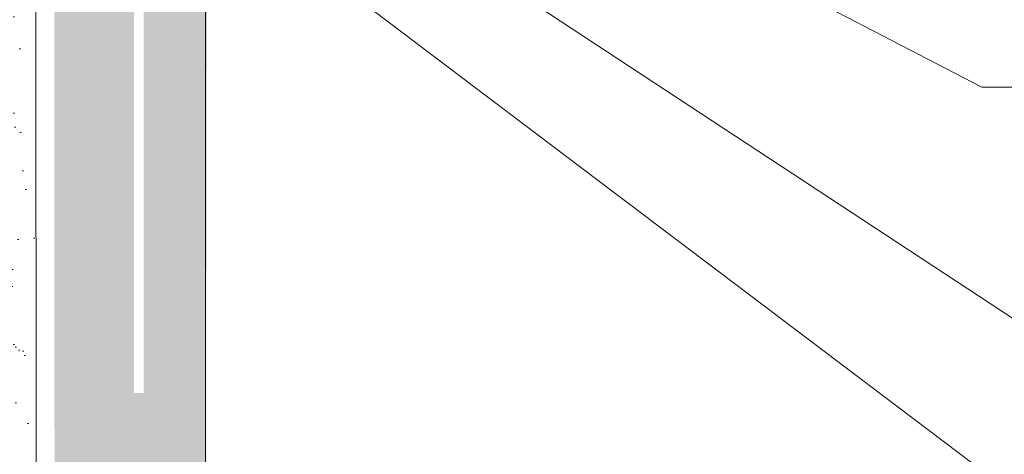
# Model space of a CAD drawing. Header units: millimetres. Extents: x -330321 to -319702, y -17713 to -4070.
# Tile 6 of 22: x -326913 to -326750, y -11046 to -10974. Entities that reach past the tile are written whole.
import ezdxf
from ezdxf.xclip import XClip

# ---------------------------------------------------------------- set-up
doc = ezdxf.new("R2010")
doc.units = ezdxf.units.MM
doc.header["$MEASUREMENT"] = 0
doc.header["$XCLIPFRAME"] = 0
for name, color, linetype in [('POHLED ZÁPADNÍ_1_DEK_KÓTY', 7, 'Continuous'), ('POHLED ZÁPADNÍ_1_DEK_SLABA', 7, 'Continuous'), ('POHLED ZÁPADNÍ_1_DEK_ŠRAFY', 7, 'Continuous')]:
    doc.layers.add(name, color=color, linetype=linetype)
pattern_1 = [(37.5, (-475787.242, -34770.253), (-0.3149668, 9.63411885), [0, -7.6, 0, -8.5, 0, -8.125]), (7.5, (-475787.242, -34770.253), (8.8488835, 14.1107303), [0, -4.1, 0, -6.85, 0, -2.625]), (327.5, (-475793.392, -34770.253), (15.5707093, 0.02829527), [0, -2.5, 0, -9, 0, -11.75]), (317.5, (-475793.392, -34770.253), (15.030633, 4.3883778), [0, -1.25, 0, -5.9, 0, -6.75])]

# ---------------------------------------------------------------- blocks, each defined once
blk = doc.blocks.new('Kresba_1_1', base_point=(-330716.39, -11910.99))
at = {"layer": 'POHLED ZÁPADNÍ_1_DEK_ŠRAFY', "linetype": 'Continuous', "lineweight": 18}
h = blk.add_hatch(dxfattribs=at)
h.set_pattern_fill('AR_SAND_0001', color=3, style=0, pattern_type=2)
h.set_pattern_definition(pattern_1)
h.paths.add_polyline_path([(-327134.97, -10834.56), (-327134.97, -10844.56), (-326920.24, -10844.56), (-326920.24, -11044.02), (-326919.98, -11043.62), (-326919.84, -11044.05), (-326918.12, -11044.05), (-326917.83, -11043.62), (-326917.69, -11044.05), (-326915.96, -11044.05), (-326915.67, -11043.62), (-326915.53, -11044.05), (-326914.42, -11044.05), (-326910.24, -11043.22), (-326910.24, -10834.56)])
h = blk.add_hatch(dxfattribs=at)
h.set_pattern_fill('AR_SAND_0001', color=3, style=0, pattern_type=2)
h.set_pattern_definition(pattern_1)
h.paths.add_polyline_path([(-327354.6, -11154.56), (-326882.08, -11154.56), (-326882.08, -11118.59), (-326881.77, -10934.02), (-326883.35, -10934.02), (-326883.65, -10917.64), (-326892.31, -10917.64), (-326892.31, -11035.61), (-326893.89, -11035.61), (-326893.89, -11026.95), (-326893.9, -11026.51), (-326893.89, -10915.14), (-326907.08, -10915.14), (-326907.07, -11071.12), (-326910.2, -11071.12), (-326910.06, -11144.54), (-327354.6, -11144.56)])
at = {"layer": 'POHLED ZÁPADNÍ_1_DEK_KÓTY', "color": 6, "linetype": 'Continuous', "lineweight": 18}
for p, q in [((-326874.38, -10922.2), (-326753.51, -10984.9)), ((-326898.71, -10924.3), (-326745.15, -11025.42)), ((-326897.56, -10939.5), (-326743.53, -11055.96)), ((-326753.51, -10984.9), (-326751.51, -10984.9)), ((-326751.51, -10984.9), (-326561.26, -10984.9))]:
    blk.add_line(p, q, dxfattribs=at)
at = {"layer": 'POHLED ZÁPADNÍ_1_DEK_SLABA', "color": 153, "linetype": 'Continuous', "lineweight": 18}
for p, q in [((-326910.24, -10834.56), (-326910.06, -11144.54)), ((-326882.08, -11194.56), (-326882.09, -10915.14))]:
    blk.add_line(p, q, dxfattribs=at)

msp = doc.modelspace()

# ---------------------------------------------------------------- block references
at = {"color": 9, "linetype": 'Continuous', "lineweight": 13}
ref = msp.add_blockref('Kresba_1_1', (-330716.39, -11910.99), dxfattribs=at)
XClip(ref).set_block_clipping_path([(-330320.7226132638, -17712.8606360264), (-325144.8974555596, -4069.5162355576)])

doc.saveas('drawing.dxf')
